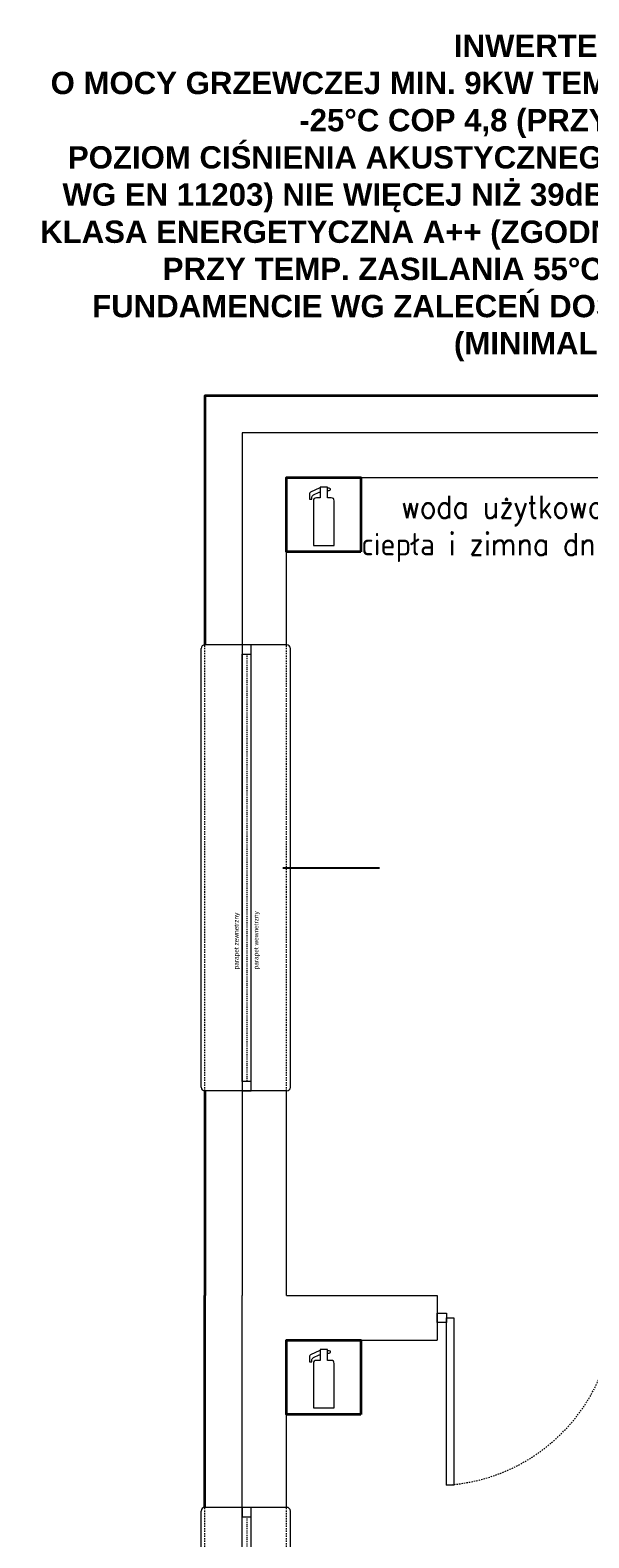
# Model space of a CAD drawing. Header units: millimetres. Extents: x -6697 to 21546, y -3389 to 18959.
# Tile 111 of 153: x 2331 to 2631, y 12253 to 13064. Entities that reach past the tile are written whole.
import ezdxf
from ezdxf import colors
from ezdxf.entities.mleader import LeaderData, LeaderLine
from ezdxf.math import Vec2, Vec3

# ---------------------------------------------------------------- set-up
doc = ezdxf.new("R2010")
doc.units = ezdxf.units.MM
doc.linetypes.add('0.5_0.5', pattern=[1, 0.5, -0.5])
doc.linetypes.add('JIS_02_0.7', pattern=[1.35, 0.75, -0.6])
for name, color, linetype, lineweight in [('!opis', 7, 'Continuous', 30), ('sciany_wew', 7, 'Continuous', 18), ('sciany_zew', 7, 'Continuous', 35), ('stolarka_mysz_drzwi', 7, 'Continuous', 5), ('stolarka_mysz_okna', 7, 'Continuous', 5)]:
    doc.layers.add(name, color=color, linetype=linetype, lineweight=lineweight)
doc.layers.add('def', color=7, linetype='Continuous', plot=False)
doc.layers.add('pomocnicze', color=6, linetype='Continuous', plot=False)
doc.layers.add('opisy', color=7, linetype='Continuous')
doc.layers.add('ppoz', color=7, linetype='Continuous', lineweight=35, true_color=0xdb0000)
doc.styles.add('ISO', font='isocpeur.ttf')
doc.styles.add('opis', font='romans.shx', dxfattribs={"width": 0.9, "height": 18})
doc.styles.get("Standard").update_dxf_attribs({"font": 'arial.ttf'})

# ---------------------------------------------------------------- blocks, each defined once
blk = doc.blocks.new('_Oblique')
at = {"color": 0, "linetype": 'ByBlock', "lineweight": -2}
blk.add_line((-0.5, -0.5), (0.5, 0.5), dxfattribs=at)
blk = doc.blocks.new('gasnica1')
blk.add_lwpolyline([(0, 0), (-40, 0), (-40, 40), (0, 40)], close=True)
at = {"lineweight": 15}
blk.add_lwpolyline([(-21.92, 34.29), (-22.41, 34.29), (-26.78, 32.32, 0.295076), (-27.72, 30.86), (-27.72, 28.27), (-26.51, 28.27), (-26.51, 29.14, -0.285357), (-25.62, 30.58), (-22.49, 32.12), (-22.4, 32.12, -0.414214), (-21.92, 31.64)], format="xyb", dxfattribs=at)
blk.add_lwpolyline([(-25.6, 3.48), (-20, 3.48), (-14.4, 3.48), (-14.4, 27.48, 0.414214), (-16, 29.08), (-18.08, 29.08), (-18.08, 34.84), (-20, 34.84), (-21.92, 34.84), (-21.92, 29.08), (-24, 29.08, 0.414214), (-25.6, 27.48)], format="xyb", close=True, dxfattribs=at)
blk.add_lwpolyline([(-18.08, 32.98), (-17.18, 32.98), (-16.35, 33.31), (-16.35, 33.63), (-16.35, 33.96), (-17.18, 34.29), (-18.08, 34.29)], dxfattribs=at)
blk = doc.blocks.new('*U158')
at = {"layer": 'stolarka_mysz_drzwi'}
for points in [[(-9, 0), (-9, 90), (-5, 90), (-5, 0)], [(-95, -2.5), (-100, -2.5), (-100, 2.5), (-95, 2.5)], [(0, -2.5), (-5, -2.5), (-5, 2.5), (0, 2.5)]]:
    blk.add_lwpolyline(points, close=True, dxfattribs=at)
at = {"layer": 'stolarka_mysz_drzwi', "linetype": 'JIS_02_0.7'}
blk.add_arc((0.76, -5.76), 95.93, 93.4421, 176.5579, dxfattribs=at)
at = {"style": 'ISO', "flags": 9}
for tag, p in [('MATERIAL', (167.97, -34.59)), ('KOLOR_DRZWI', (168.38, -55.85)), ('WYPELNIENIE_DRZWI', (168.01, -77.63))]:
    blk.add_attdef(tag, p, '', height=14, dxfattribs=at)
blk = doc.blocks.new('*U316')
at = {"layer": 'pomocnicze'}
blk.add_lwpolyline([(19.5, 120), (71.5, 120)], dxfattribs=at)
at = {"layer": 'stolarka_mysz_okna'}
for points in [[(-24.5, 2), (-24.5, 238)], [(23.5, 2), (23.5, 238)], [(-2.5, 5), (-2.5, 235)], [(2.5, 5), (2.5, 235)]]:
    blk.add_lwpolyline(points, dxfattribs=at)
at = {"layer": 'stolarka_mysz_okna', "linetype": 'JIS_02_0.7'}
for points in [[(-22.5, 0), (-22.5, 240)], [(21.5, 0), (21.5, 240)]]:
    blk.add_lwpolyline(points, dxfattribs=at)
at = {"layer": 'stolarka_mysz_okna'}
for points in [[(2.5, 235), (2.5, 240), (-2.5, 240), (-2.5, 235)], [(2.5, 0), (2.5, 5), (-2.5, 5), (-2.5, 0)]]:
    blk.add_lwpolyline(points, close=True, dxfattribs=at)
at = {"layer": 'stolarka_mysz_okna', "linetype": '0.5_0.5'}
blk.add_lwpolyline([(0, 235), (0, 5)], dxfattribs=at)
at = {"layer": 'stolarka_mysz_okna'}
for centre, start, end in [((-22.5, 238), 90, 180), ((21.5, 238), 0, 90), ((-22.5, 2), 180, 270), ((21.5, 2), 270, 0)]:
    blk.add_arc(centre, 2, start, end, dxfattribs=at)
at = {"style": 'ISO', "flags": 9}
for tag, p in [('KLASA_ODPORNOSCI', (162.72, -22.48)), ('MATERIAL', (162.72, -49.59)), ('KOLOR_OKNA', (163.12, -72.43))]:
    blk.add_attdef(tag, p, '', height=14, dxfattribs=at)
at = {"layer": 'def', "color": 9, "true_color": 0xc7c8ca, "char_height": 2.5, "attachment_point": 1, "rotation": 90}
for s, insert in [('parapet wewnetrzny', (3.83, 65.43)), ('parapet zewnetrzny', (-6.79, 65.43))]:
    blk.add_mtext_dynamic_manual_height_columns(s, width=37.1302, gutter_width=12.5, heights=[0], dxfattribs=dict(at, insert=insert))
blk = doc.blocks.new('parter')
at = {"layer": 'sciany_wew'}
for points in [[(747, 1282), (44, 1282), (20, 1282), (20, 818)], [(44, 1168), (44, 1258), (306, 1258), (306, 943)], [(44, 1168), (0, 1168)], [(44, 928), (0, 928)], [(44, 818), (44, 928)], [(204, 20), (20, 20), (20, 818)], [(44, 818), (125, 818)], [(125, 818), (125, 794)], [(44, 704), (44, 794), (125, 794)], [(44, 704), (0, 704)]]:
    blk.add_lwpolyline(points, dxfattribs=at)
at = {"layer": 'sciany_zew'}
for points in [[(747, 1302), (44, 1302), (0, 1302), (0, 1168)], [(0, 928), (0, 818)], [(0, 704), (0, 818)]]:
    blk.add_lwpolyline(points, dxfattribs=at)
at = {"layer": 'ppoz'}
for p in [(84, 1218), (84, 754)]:
    blk.add_blockref('gasnica1', p, dxfattribs=at)
at = {"layer": 'sciany_wew', "rotation": 180}
blk.add_blockref('*U158', (125, 806), dxfattribs=at)
at = {"layer": 'stolarka_mysz_okna'}
for p in [(22.5, 928), (22.5, 464)]:
    blk.add_blockref('*U316', p, dxfattribs=at)

msp = doc.modelspace()

# ---------------------------------------------------------------- block references
at = {"layer": 'sciany_wew'}
msp.add_blockref('parter', (2424.7, 11565.56), dxfattribs=at)

# ---------------------------------------------------------------- leaders
at = {"layer": '!opis'}
ml = msp.add_multileader_mtext('Standard', dxfattribs=at)
ml.set_content('woda użytkowa\\Pciepła i zimna dn 20', color=256, style='opis')
ml.set_leader_properties()
ml.set_arrow_properties(name='OBLIQUE')
ml.build(insert=Vec2(0, 0))
ml.multileader.update_dxf_attribs({"arrow_head_size": 6})
ctx = ml.context
ctx.base_point, ctx.char_height, ctx.arrow_head_size, ctx.plane_origin = Vec3(2492.9, 12805.7), 12, 6, Vec3(2779.9, 12687.78)
ctx.text_align_type = 1
notes = []
notes.append((ctx, [(0, (1, 1, 0), (2684.9, 12805.7), (-1, 0), 8, [(0, [(2744.15, 12782.98)], 0, [])])]))
ctx.mtext.insert, ctx.mtext.alignment, ctx.mtext.flow_direction = Vec3(2584.9, 12813.7), 2, 5
at = {"layer": 'opisy'}
ml = msp.add_multileader_mtext('Standard', dxfattribs=at)
ml.set_content('{\\fArial|b1|i0|c238|p34;INWERTEROWA POMPA CIEPŁA\\PO MOCY GRZEWCZEJ MIN. 9KW TEMP. DOLNEGO ŹRÓDŁA -25%%DC COP 4,8 (PRZY A7/W35 WG EN14511)\\PPOZIOM CIŚNIENIA AKUSTYCZNEGO (W ODLEGŁOŚCI 2M WG EN 11203) NIE WIĘCEJ NIŻ 39dB(A) ZASILANIE 3X400V KLASA ENERGETYCZNA A++ (ZGODNIE Z DYREKTYWĄ ErP PRZY TEMP. ZASILANIA 55%%DC) POMPĘ USTAWIĆ NA FUNDAMENCIE WG ZALECEŃ DOSTAWCY URZĄDZENIA (MINIMALNA WYSOKOŚĆ 70MM)}', color=256)
ml.set_leader_properties()
ml.build(insert=Vec2(0, 0))
ctx = ml.context
ctx.base_point, ctx.char_height, ctx.plane_origin = Vec3(2336.06, 13054.02), 12, Vec3(2616.6, 13311.98)
ctx.text_align_type = 2
notes.append((ctx, [(1, (1, 1, 0), (2831.3, 13054.02), (-1, 0), 8, [(0, [(2934.49, 12905.98)], 0, [])])]))
ctx.mtext.insert, ctx.mtext.width, ctx.mtext.alignment, ctx.mtext.flow_direction = Vec3(2821.3, 13061.78), 490.5894, 3, 5
ml = msp.add_multileader_mtext('Standard', dxfattribs=at)
ml.set_content('{\\fArial|b1|i0|c238|p34;JEDNOSTKA WEWNĘTRZNA\\PDO OBSŁUGI POMPY CIEPŁA\\PZ GRZAŁKĄ O MOCY 9KW\\P WRAZ Z ZASOBNIKIEM\\PWODY CIEPŁEJ O POJEMNOŚCI MINIMUM 200DM³\\PZESTAW USTAWIĆ NA COKOLE\\PO WYSOKOŚCI 5CM\\PPONAD POZIOMEM POSADZKI\\PWYMIARY COKOŁU DOPASOWAĆ\\PDO ZASTOSOWANEGO URZĄDZENIA}', color=256)
ml.set_leader_properties()
ml.build(insert=Vec2(0, 0))
ctx = ml.context
ctx.base_point, ctx.char_height, ctx.plane_origin = Vec3(2588.9, 12255.08), 12, Vec3(3135.7, 12714.53)
ctx.text_align_type = 2
notes.append((ctx, [(1, (1, 1, 0), (3005.68, 12255.08), (-1, 0), 8, [(0, [(3135.7, 12714.53)], 0, [])])]))
ctx.mtext.insert, ctx.mtext.alignment, ctx.mtext.flow_direction = Vec3(2995.68, 12262.8), 3, 5
for ctx, leaders in notes:
    for number, flags, end, landing, length, lines in leaders:
        leader = LeaderData()
        leader.index, (leader.has_last_leader_line, leader.has_dogleg_vector, leader.attachment_direction) = number, flags
        leader.last_leader_point, leader.dogleg_vector, leader.dogleg_length = Vec3(end), Vec3(landing), length
        for number, points, colour, breaks in lines:
            line = LeaderLine()
            line.index, line.vertices, line.color, line.breaks = number, Vec3.list(points), colors.encode_raw_color(colour), breaks
            leader.lines.append(line)
        ctx.leaders.append(leader)

doc.saveas('drawing.dxf')
